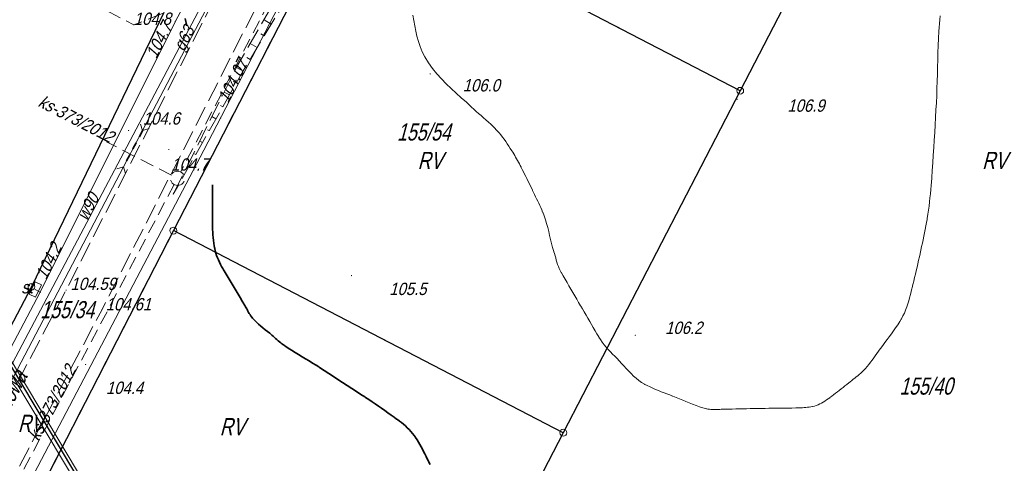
# Model space of a CAD drawing. Extents: x 6530721 to 6531385, y 5978377 to 5979143.
# Tile 139 of 146: x 6531111 to 6531183, y 5978715 to 5978747. Entities that reach past the tile are written whole.
import ezdxf

# ---------------------------------------------------------------- set-up
doc = ezdxf.new("R2010")
doc.units = 0
for name, pattern in [('AB_rokocin 2014-08-13 AC2004$0$1.0_0.5', [1.5, 1, -0.5]), ('AB_rokocin 2014-08-13 AC2004$0$1.5_0.5', [2, 1.5, -0.5]), ('AB_rokocin 2014-08-13 AC2004$0$823-500', [1.75, 1.25, -0.5]), ('AB_rokocin 2014-08-13 AC2004$0$ib05_500', [1, 0.5, -0.5]), ('AB_rokocin 2014-08-13 AC2004$0$l217_500', [2, 1.5, -0.5]), ('AB_rokocin 2014-08-13 AC2004$0$l219_500', [0])]:
    doc.linetypes.add(name, pattern=pattern)
for name, color, linetype, lineweight in [('AB-wymiarowa', 7, 'Continuous', 30), ('AB_rokocin 2014-08-13 AC2004$0$!arkusz4', 7, 'Continuous', 18), ('AB_rokocin 2014-08-13 AC2004$0$202-Punkt graniczny stabilizowany trwale', 7, 'Continuous', 18), ('AB_rokocin 2014-08-13 AC2004$0$209-Opis konturu klasyfikacyjnego', 7, 'Continuous', 18), ('AB_rokocin 2014-08-13 AC2004$0$211-Nr działki', 7, 'Continuous', 18), ('AB_rokocin 2014-08-13 AC2004$0$217-Granica konturu klasyfikcyjnego', 7, 'Continuous', 18), ('AB_rokocin 2014-08-13 AC2004$0$219-Linia granicy', 7, 'Continuous', 18), ('AB_rokocin 2014-08-13 AC2004$0$625-Punkt rzędnej przewodu-SEPOD', 7, 'Continuous', 18), ('AB_rokocin 2014-08-13 AC2004$0$625-Punkt rzędnej przewodu-SEPOD-Atr2', 7, 'Continuous', 18), ('AB_rokocin 2014-08-13 AC2004$0$811-Warstwica ciągła linia', 7, 'Continuous', 18), ('AB_rokocin 2014-08-13 AC2004$0$814-Warstwica pogrubiona linia', 7, 'Continuous', 18), ('AB_rokocin 2014-08-13 AC2004$0$820-Skarpa nieumocniona', 7, 'Continuous', 18), ('AB_rokocin 2014-08-13 AC2004$0$824-Podnóże skarpy nieumocninej', 7, 'Continuous', 18), ('AB_rokocin 2014-08-13 AC2004$0$994-Nazwa ulicy', 7, 'Continuous', 18), ('AB_rokocin 2014-08-13 AC2004$0$jezdnia (powierzchnia)', 7, 'Continuous', 18), ('AB_rokocin 2014-08-13 AC2004$0$przepust (linia)', 7, 'Continuous', 18), ('AB_rokocin 2014-08-13 AC2004$0$przepust (linia) - symbol', 7, 'Continuous', 18), ('AB_rokocin 2014-08-13 AC2004$0$przewód elektroenergetyczny (linia)-SEPOD', 7, 'Continuous', 18), ('AB_rokocin 2014-08-13 AC2004$0$przewód gazowy (linia)-SG', 7, 'Continuous', 18), ('AB_rokocin 2014-08-13 AC2004$0$przewód gazowy (linia)-SG-Atr1', 7, 'Continuous', 18), ('AB_rokocin 2014-08-13 AC2004$0$przewód kanalizacyjny - projektowany (linia)-SK', 7, 'Continuous', 18), ('AB_rokocin 2014-08-13 AC2004$0$przewód kanalizacyjny - projektowany (linia)-SK-Atr1', 7, 'Continuous', 18), ('AB_rokocin 2014-08-13 AC2004$0$przewód wodociągowy (linia)-SW', 7, 'Continuous', 18), ('AB_rokocin 2014-08-13 AC2004$0$przewód wodociągowy (linia)-SW-Atr1', 7, 'Continuous', 18), ('AB_rokocin 2014-08-13 AC2004$0$punkt wysokościowy naturalny', 7, 'Continuous', 18), ('AB_rokocin 2014-08-13 AC2004$0$punkt wysokościowy naturalny-Atr2', 7, 'Continuous', 18), ('AB_rokocin 2014-08-13 AC2004$0$punkt wysokościowy sztuczny', 7, 'Continuous', 18), ('AB_rokocin 2014-08-13 AC2004$0$punkt wysokościowy sztuczny-Atr2', 7, 'Continuous', 18), ('AB_rokocin 2014-08-13 AC2004$0$szafa sterownicza (punkt)-SE', 7, 'Continuous', 18), ('AB_rokocin 2014-08-13 AC2004$0$szafa sterownicza (punkt)-SE-Atr17', 7, 'Continuous', 18)]:
    doc.layers.add(name, color=color, linetype=linetype, lineweight=lineweight)
doc.styles.add('AB_rokocin 2014-08-13 AC2004$0$Standard', font='txt')

# ---------------------------------------------------------------- blocks, each defined once
blk = doc.blocks.new('AB_rokocin 2014-08-13 AC2004$0$US19')
at = {"color": 0, "linetype": 'Continuous', "lineweight": 13}
for p, q in [((-0.5, -0.25), (-0.5, 0.25)), ((-0.5, 0.25), (0.5, 0.25)), ((0.5, -0.25), (0.5, 0.25)), ((-0.5, -0.25), (0.5, -0.25))]:
    blk.add_line(p, q, dxfattribs=at)
blk = doc.blocks.new('AB_rokocin 2014-08-13 AC2004$0$621')
at = {"linetype": 'Continuous', "lineweight": 0}
h = blk.add_hatch(color=0, dxfattribs=at)
edge = h.paths.add_edge_path()
edge.add_arc((0, 0), 0.05, 0, 360)
blk = doc.blocks.new('AB_rokocin 2014-08-13 AC2004$0$PW02')
at = {"linetype": 'Continuous', "lineweight": 13}
h = blk.add_hatch(color=0, dxfattribs=at)
edge = h.paths.add_edge_path()
edge.add_arc((0, 0), 0.045, 0, 360)
blk = doc.blocks.new('AB_rokocin 2014-08-13 AC2004$0$PW01')
at = {"linetype": 'Continuous', "lineweight": 13}
h = blk.add_hatch(color=0, dxfattribs=at)
edge = h.paths.add_edge_path()
edge.add_arc((0, 0), 0.045, 0, 360)
blk = doc.blocks.new('AB_rokocin 2014-08-13 AC2004$0$IB05')
at = {"color": 0, "linetype": 'Continuous', "lineweight": 13}
for q in [(0.354, 0.354), (0.354, -0.354)]:
    blk.add_line((0, 0), q, dxfattribs=at)
blk = doc.blocks.new('AB_rokocin 2014-08-13 AC2004$0$202')
at = {"color": 0, "linetype": 'Continuous', "lineweight": 0}
blk.add_circle((0, 0), 0.25, dxfattribs=at)
blk = doc.blocks.new('AB_rokocin 2014-08-13 AC2004')
at = {"layer": 'AB_rokocin 2014-08-13 AC2004$0$!arkusz4', "color": 7, "linetype": 'Continuous', "lineweight": 0}
blk.add_lwpolyline([(6531015.946, 5978502.881), (6530759.65, 5978931.7), (6530925.765, 5979030.983), (6531182.061, 5978602.165)], close=True, dxfattribs=at)
blk.add_lwpolyline([(6530759.65, 5978931.7), (6530925.765, 5979030.983), (6531182.061, 5978602.165), (6531016.032, 5978503.224), (6530759.65, 5978931.7)], dxfattribs=at)
blk.add_lwpolyline([(6530759.65, 5978931.7), (6530925.765, 5979030.983), (6531182.061, 5978602.165), (6531016.032, 5978503.224), (6530759.65, 5978931.7)], dxfattribs=at)
at = {"layer": 'AB_rokocin 2014-08-13 AC2004$0$!arkusz4', "color": 7, "linetype": 'Continuous', "lineweight": 30}
blk.add_lwpolyline([(6531016.032, 5978503.224), (6530759.993, 5978931.613), (6530925.679, 5979030.64), (6531181.745, 5978602.254)], close=True, dxfattribs=at)
at = {"layer": 'AB_rokocin 2014-08-13 AC2004$0$!arkusz4', "color": 7, "linetype": 'Continuous', "lineweight": 18}
blk.add_lwpolyline([(6531016.118, 5978503.567), (6530760.336, 5978931.527), (6530925.593, 5979030.297), (6531181.375, 5978602.338)], close=True, dxfattribs=at)
at = {"layer": 'AB_rokocin 2014-08-13 AC2004$0$217-Granica konturu klasyfikcyjnego', "color": 3, "linetype": 'AB_rokocin 2014-08-13 AC2004$0$l217_500', "lineweight": 18, "flags": 128}
for points in [[(6531163.3, 5978742.26), (6531177.42, 5978769.56)], [(6531163.3, 5978742.26), (6531177.42, 5978769.56)], [(6531121.94, 5978732.05), (6531134.81, 5978757.06)], [(6531121.94, 5978732.05), (6531134.81, 5978757.06)], [(6531134.81, 5978757.06), (6531163.3, 5978742.26)], [(6531134.81, 5978757.06), (6531163.3, 5978742.26)], [(6531111.58, 5978727.95), (6531121.24, 5978747.97)], [(6531111.58, 5978727.95), (6531121.24, 5978747.97)], [(6531150.39, 5978717.3), (6531163.3, 5978742.26)], [(6531150.39, 5978717.3), (6531163.3, 5978742.26)], [(6531107.21, 5978703.41), (6531121.94, 5978732.05)], [(6531107.21, 5978703.41), (6531121.94, 5978732.05)], [(6531121.94, 5978732.05), (6531150.39, 5978717.3)], [(6531121.94, 5978732.05), (6531150.39, 5978717.3)], [(6531109.74, 5978724.41), (6531111.58, 5978727.95)], [(6531109.74, 5978724.41), (6531111.58, 5978727.95)], [(6531143.74, 5978704.46), (6531150.39, 5978717.3)]]:
    blk.add_lwpolyline(points, dxfattribs=at)
at = {"layer": 'AB_rokocin 2014-08-13 AC2004$0$219-Linia granicy', "color": 92, "linetype": 'AB_rokocin 2014-08-13 AC2004$0$l219_500', "lineweight": 30, "flags": 128}
for points in [[(6531177.42, 5978769.56), (6531163.3, 5978742.26)], [(6531177.42, 5978769.56), (6531163.3, 5978742.26)], [(6531134.81, 5978757.06), (6531121.94, 5978732.05)], [(6531134.81, 5978757.06), (6531121.94, 5978732.05)], [(6531163.3, 5978742.26), (6531134.81, 5978757.06)], [(6531163.3, 5978742.26), (6531134.81, 5978757.06)], [(6531121.24, 5978747.97), (6531111.58, 5978727.95)], [(6531121.24, 5978747.97), (6531111.58, 5978727.95)], [(6531163.3, 5978742.26), (6531150.39, 5978717.3)], [(6531163.3, 5978742.26), (6531150.39, 5978717.3)], [(6531121.94, 5978732.05), (6531107.21, 5978703.41)], [(6531121.94, 5978732.05), (6531107.21, 5978703.41)], [(6531150.39, 5978717.3), (6531121.94, 5978732.05)], [(6531150.39, 5978717.3), (6531121.94, 5978732.05)], [(6531111.58, 5978727.95), (6531109.74, 5978724.41)], [(6531111.58, 5978727.95), (6531109.74, 5978724.41)], [(6531150.39, 5978717.3), (6531139.51, 5978696.28)]]:
    blk.add_lwpolyline(points, dxfattribs=at)
at = {"layer": 'AB_rokocin 2014-08-13 AC2004$0$811-Warstwica ciągła linia', "color": 32, "linetype": 'Continuous', "lineweight": 13, "flags": 128}
blk.add_lwpolyline([(6531177.901, 5978747.724), (6531177.869, 5978747.444), (6531177.842, 5978747.163), (6531177.819, 5978746.882), (6531177.8, 5978746.6), (6531177.772, 5978746.079), (6531177.75, 5978745.558), (6531177.731, 5978745.037), (6531177.715, 5978744.516), (6531177.701, 5978743.995), (6531177.687, 5978743.474), (6531177.672, 5978742.953), (6531177.655, 5978742.432), (6531177.635, 5978741.911), (6531177.61, 5978741.39), (6531177.582, 5978740.869), (6531177.552, 5978740.317), (6531177.521, 5978739.765), (6531177.489, 5978739.213), (6531177.456, 5978738.661), (6531177.422, 5978738.109), (6531177.387, 5978737.557), (6531177.35, 5978737.005), (6531177.312, 5978736.453), (6531177.272, 5978735.902), (6531177.27, 5978735.87), (6531177.23, 5978735.35), (6531177.204, 5978735.048), (6531177.176, 5978734.747), (6531177.145, 5978734.445), (6531177.111, 5978734.144), (6531177.075, 5978733.844), (6531177.035, 5978733.543), (6531176.992, 5978733.243), (6531176.944, 5978732.943), (6531176.93, 5978732.86), (6531176.892, 5978732.644), (6531176.846, 5978732.392), (6531176.798, 5978732.141), (6531176.748, 5978731.889), (6531176.697, 5978731.639), (6531176.644, 5978731.388), (6531176.591, 5978731.138), (6531176.537, 5978730.888), (6531176.482, 5978730.637), (6531176.428, 5978730.387), (6531176.42, 5978730.35), (6531176.373, 5978730.137), (6531176.317, 5978729.884), (6531176.26, 5978729.631), (6531176.202, 5978729.379), (6531176.143, 5978729.127), (6531176.083, 5978728.876), (6531176.023, 5978728.624), (6531175.962, 5978728.372), (6531175.901, 5978728.121), (6531175.84, 5978727.869), (6531175.83, 5978727.83), (6531175.778, 5978727.617), (6531175.72, 5978727.387), (6531175.66, 5978727.158), (6531175.597, 5978726.93), (6531175.528, 5978726.703), (6531175.452, 5978726.479), (6531175.369, 5978726.257), (6531175.277, 5978726.039), (6531175.174, 5978725.825), (6531175.059, 5978725.616), (6531175.05, 5978725.6), (6531174.935, 5978725.411), (6531174.791, 5978725.184), (6531174.642, 5978724.962), (6531174.49, 5978724.743), (6531174.335, 5978724.526), (6531174.178, 5978724.312), (6531174.019, 5978724.099), (6531173.859, 5978723.886), (6531173.699, 5978723.673), (6531173.539, 5978723.459), (6531173.51, 5978723.42), (6531173.381, 5978723.243), (6531173.266, 5978723.083), (6531173.152, 5978722.922), (6531173.038, 5978722.762), (6531172.923, 5978722.603), (6531172.805, 5978722.445), (6531172.685, 5978722.29), (6531172.56, 5978722.137), (6531172.43, 5978721.989), (6531172.31, 5978721.86), (6531172.295, 5978721.844), (6531172.194, 5978721.745), (6531172.09, 5978721.648), (6531171.984, 5978721.555), (6531171.876, 5978721.464), (6531171.767, 5978721.375), (6531171.656, 5978721.287), (6531171.546, 5978721.2), (6531171.434, 5978721.113), (6531171.323, 5978721.025), (6531171.23, 5978720.95), (6531171.213, 5978720.936), (6531171.077, 5978720.826), (6531170.94, 5978720.717), (6531170.803, 5978720.608), (6531170.666, 5978720.499), (6531170.529, 5978720.391), (6531170.391, 5978720.284), (6531170.252, 5978720.176), (6531170.113, 5978720.07), (6531169.973, 5978719.963), (6531169.85, 5978719.87), (6531169.833, 5978719.857), (6531169.718, 5978719.773), (6531169.602, 5978719.69), (6531169.483, 5978719.611), (6531169.362, 5978719.536), (6531169.239, 5978719.465), (6531169.113, 5978719.4), (6531168.984, 5978719.342), (6531168.852, 5978719.291), (6531168.717, 5978719.249), (6531168.6, 5978719.22), (6531168.579, 5978719.215), (6531168.457, 5978719.192), (6531168.335, 5978719.173), (6531168.214, 5978719.157), (6531168.092, 5978719.144), (6531167.97, 5978719.133), (6531167.848, 5978719.125), (6531167.725, 5978719.119), (6531167.603, 5978719.115), (6531167.481, 5978719.112), (6531167.38, 5978719.11), (6531167.358, 5978719.11), (6531167.077, 5978719.105), (6531166.796, 5978719.102), (6531166.515, 5978719.098), (6531166.234, 5978719.094), (6531165.953, 5978719.091), (6531165.672, 5978719.087), (6531165.391, 5978719.083), (6531165.11, 5978719.079), (6531164.829, 5978719.075), (6531164.57, 5978719.07), (6531164.548, 5978719.07), (6531164.285, 5978719.064), (6531164.022, 5978719.059), (6531163.759, 5978719.053), (6531163.496, 5978719.047), (6531163.233, 5978719.04), (6531162.97, 5978719.034), (6531162.707, 5978719.027), (6531162.444, 5978719.021), (6531162.181, 5978719.015), (6531161.94, 5978719.01), (6531161.918, 5978719.01), (6531161.81, 5978719.006), (6531161.702, 5978719.003), (6531161.594, 5978718.999), (6531161.486, 5978718.997), (6531161.378, 5978718.996), (6531161.27, 5978718.999), (6531161.162, 5978719.005), (6531161.054, 5978719.016), (6531160.946, 5978719.032), (6531160.86, 5978719.05), (6531160.838, 5978719.055), (6531160.579, 5978719.122), (6531160.325, 5978719.198), (6531160.075, 5978719.283), (6531159.828, 5978719.375), (6531159.584, 5978719.472), (6531159.341, 5978719.572), (6531159.1, 5978719.675), (6531158.858, 5978719.778), (6531158.615, 5978719.879), (6531158.39, 5978719.97), (6531158.37, 5978719.978), (6531158.162, 5978720.059), (6531157.955, 5978720.138), (6531157.747, 5978720.217), (6531157.54, 5978720.296), (6531157.334, 5978720.377), (6531157.129, 5978720.461), (6531156.924, 5978720.548), (6531156.721, 5978720.64), (6531156.52, 5978720.737), (6531156.34, 5978720.83), (6531156.321, 5978720.84), (6531156.104, 5978720.97), (6531155.898, 5978721.115), (6531155.703, 5978721.272), (6531155.516, 5978721.439), (6531155.336, 5978721.615), (6531155.16, 5978721.797), (6531154.988, 5978721.983), (6531154.818, 5978722.171), (6531154.647, 5978722.36), (6531154.49, 5978722.53), (6531154.475, 5978722.546), (6531154.315, 5978722.713), (6531154.153, 5978722.879), (6531153.991, 5978723.045), (6531153.83, 5978723.211), (6531153.672, 5978723.379), (6531153.519, 5978723.55), (6531153.371, 5978723.726), (6531153.231, 5978723.906), (6531153.1, 5978724.094), (6531152.99, 5978724.27), (6531152.979, 5978724.289), (6531152.846, 5978724.517), (6531152.713, 5978724.745), (6531152.58, 5978724.973), (6531152.447, 5978725.201), (6531152.314, 5978725.429), (6531152.181, 5978725.657), (6531152.048, 5978725.885), (6531151.915, 5978726.113), (6531151.782, 5978726.341), (6531151.66, 5978726.55), (6531151.649, 5978726.569), (6531151.508, 5978726.811), (6531151.367, 5978727.053), (6531151.226, 5978727.294), (6531151.085, 5978727.536), (6531150.944, 5978727.778), (6531150.803, 5978728.02), (6531150.662, 5978728.262), (6531150.521, 5978728.504), (6531150.38, 5978728.746), (6531150.25, 5978728.97), (6531150.239, 5978728.989), (6531150.163, 5978729.133), (6531150.095, 5978729.281), (6531150.034, 5978729.432), (6531149.978, 5978729.587), (6531149.928, 5978729.743), (6531149.88, 5978729.9), (6531149.834, 5978730.058), (6531149.788, 5978730.216), (6531149.742, 5978730.374), (6531149.7, 5978730.51), (6531149.694, 5978730.531), (6531149.609, 5978730.818), (6531149.532, 5978731.107), (6531149.46, 5978731.399), (6531149.391, 5978731.691), (6531149.322, 5978731.982), (6531149.25, 5978732.273), (6531149.173, 5978732.562), (6531149.087, 5978732.849), (6531148.991, 5978733.132), (6531148.89, 5978733.39), (6531148.882, 5978733.41), (6531148.812, 5978733.571), (6531148.742, 5978733.732), (6531148.669, 5978733.892), (6531148.596, 5978734.051), (6531148.521, 5978734.21), (6531148.446, 5978734.368), (6531148.37, 5978734.526), (6531148.294, 5978734.684), (6531148.217, 5978734.842), (6531148.15, 5978734.98), (6531148.141, 5978734.999), (6531148.058, 5978735.169), (6531147.976, 5978735.338), (6531147.894, 5978735.508), (6531147.811, 5978735.677), (6531147.729, 5978735.846), (6531147.646, 5978736.015), (6531147.562, 5978736.184), (6531147.479, 5978736.352), (6531147.395, 5978736.521), (6531147.32, 5978736.67), (6531147.31, 5978736.689), (6531147.247, 5978736.812), (6531147.183, 5978736.934), (6531147.117, 5978737.055), (6531147.05, 5978737.175), (6531146.982, 5978737.295), (6531146.912, 5978737.414), (6531146.842, 5978737.533), (6531146.772, 5978737.652), (6531146.7, 5978737.77), (6531146.64, 5978737.87), (6531146.629, 5978737.889), (6531146.523, 5978738.059), (6531146.415, 5978738.227), (6531146.305, 5978738.393), (6531146.191, 5978738.557), (6531146.074, 5978738.718), (6531145.954, 5978738.878), (6531145.83, 5978739.034), (6531145.702, 5978739.188), (6531145.571, 5978739.338), (6531145.45, 5978739.47), (6531145.435, 5978739.486), (6531145.269, 5978739.656), (6531145.099, 5978739.82), (6531144.925, 5978739.98), (6531144.748, 5978740.136), (6531144.57, 5978740.291), (6531144.39, 5978740.445), (6531144.211, 5978740.599), (6531144.033, 5978740.754), (6531143.857, 5978740.913), (6531143.7, 5978741.06), (6531143.684, 5978741.075), (6531143.317, 5978741.418), (6531142.946, 5978741.755), (6531142.574, 5978742.09), (6531142.205, 5978742.429), (6531141.844, 5978742.774), (6531141.494, 5978743.13), (6531141.158, 5978743.501), (6531140.841, 5978743.892), (6531140.547, 5978744.307), (6531140.29, 5978744.73), (6531140.279, 5978744.75), (6531140.097, 5978745.113), (6531139.944, 5978745.482), (6531139.817, 5978745.857), (6531139.712, 5978746.236), (6531139.623, 5978746.619), (6531139.548, 5978747.006), (6531139.482, 5978747.394), (6531139.421, 5978747.783)], dxfattribs=at)
at = {"layer": 'AB_rokocin 2014-08-13 AC2004$0$814-Warstwica pogrubiona linia', "color": 32, "linetype": 'Continuous', "lineweight": 35, "flags": 128}
for points in [[(6531122.797, 5978747.545), (6531122.92, 5978746.99)], [(6531124.79, 5978735.39), (6531124.788, 5978735.13), (6531124.787, 5978734.87), (6531124.786, 5978734.61), (6531124.786, 5978734.35), (6531124.786, 5978734.09), (6531124.787, 5978733.83), (6531124.788, 5978733.57), (6531124.788, 5978733.31), (6531124.789, 5978733.05), (6531124.79, 5978732.79), (6531124.792, 5978732.53), (6531124.796, 5978732.332), (6531124.803, 5978732.133), (6531124.812, 5978731.935), (6531124.825, 5978731.737), (6531124.841, 5978731.539), (6531124.862, 5978731.342), (6531124.887, 5978731.144), (6531124.916, 5978730.946), (6531124.94, 5978730.81), (6531124.952, 5978730.749), (6531124.991, 5978730.576), (6531125.038, 5978730.406), (6531125.093, 5978730.238), (6531125.155, 5978730.073), (6531125.223, 5978729.91), (6531125.296, 5978729.749), (6531125.374, 5978729.59), (6531125.457, 5978729.434), (6531125.542, 5978729.279), (6531125.6, 5978729.18), (6531125.631, 5978729.127), (6531125.777, 5978728.88), (6531125.924, 5978728.633), (6531126.071, 5978728.387), (6531126.219, 5978728.141), (6531126.366, 5978727.896), (6531126.514, 5978727.65), (6531126.662, 5978727.405), (6531126.809, 5978727.159), (6531126.955, 5978726.914), (6531127.07, 5978726.72), (6531127.101, 5978726.667), (6531127.148, 5978726.584), (6531127.195, 5978726.5), (6531127.241, 5978726.416), (6531127.287, 5978726.332), (6531127.334, 5978726.249), (6531127.381, 5978726.165), (6531127.429, 5978726.082), (6531127.479, 5978726), (6531127.531, 5978725.919), (6531127.55, 5978725.89), (6531127.585, 5978725.839), (6531127.712, 5978725.672), (6531127.85, 5978725.516), (6531127.997, 5978725.367), (6531128.151, 5978725.225), (6531128.311, 5978725.088), (6531128.474, 5978724.954), (6531128.639, 5978724.822), (6531128.804, 5978724.69), (6531128.967, 5978724.556), (6531129.08, 5978724.46), (6531129.126, 5978724.419), (6531129.217, 5978724.339), (6531129.308, 5978724.257), (6531129.398, 5978724.176), (6531129.489, 5978724.095), (6531129.58, 5978724.015), (6531129.673, 5978723.937), (6531129.767, 5978723.86), (6531129.863, 5978723.786), (6531129.961, 5978723.714), (6531130.01, 5978723.68), (6531130.061, 5978723.645), (6531130.311, 5978723.48), (6531130.563, 5978723.319), (6531130.817, 5978723.161), (6531131.073, 5978723.005), (6531131.329, 5978722.851), (6531131.585, 5978722.697), (6531131.841, 5978722.542), (6531132.096, 5978722.386), (6531132.35, 5978722.228), (6531132.55, 5978722.1), (6531132.602, 5978722.067), (6531132.938, 5978721.849), (6531133.275, 5978721.631), (6531133.611, 5978721.412), (6531133.947, 5978721.193), (6531134.283, 5978720.975), (6531134.619, 5978720.755), (6531134.955, 5978720.536), (6531135.29, 5978720.316), (6531135.626, 5978720.096), (6531135.91, 5978719.91), (6531135.961, 5978719.876), (6531136.197, 5978719.72), (6531136.431, 5978719.563), (6531136.664, 5978719.404), (6531136.896, 5978719.244), (6531137.128, 5978719.082), (6531137.359, 5978718.92), (6531137.589, 5978718.757), (6531137.82, 5978718.593), (6531138.05, 5978718.429), (6531138.23, 5978718.3), (6531138.28, 5978718.264), (6531138.431, 5978718.152), (6531138.58, 5978718.037), (6531138.726, 5978717.918), (6531138.869, 5978717.795), (6531139.007, 5978717.668), (6531139.14, 5978717.535), (6531139.268, 5978717.397), (6531139.391, 5978717.254), (6531139.506, 5978717.104), (6531139.58, 5978717), (6531139.615, 5978716.948), (6531139.722, 5978716.782), (6531139.825, 5978716.614), (6531139.923, 5978716.444), (6531140.017, 5978716.273), (6531140.109, 5978716.101), (6531140.198, 5978715.927), (6531140.286, 5978715.752), (6531140.373, 5978715.577), (6531140.46, 5978715.401), (6531140.52, 5978715.28), (6531140.548, 5978715.225), (6531140.607, 5978715.107), (6531140.667, 5978714.989)]]:
    blk.add_lwpolyline(points, dxfattribs=at)
at = {"layer": 'AB_rokocin 2014-08-13 AC2004$0$820-Skarpa nieumocniona', "color": 252, "linetype": 'Continuous', "lineweight": 18}
for p, q in [((6531129.08, 5978747.12), (6531128.55, 5978747.44)), ((6531128.05, 5978745.41), (6531127.55, 5978745.71)), ((6531128.56, 5978746.27), (6531128.31, 5978746.42)), ((6531127.53, 5978744.55), (6531127.29, 5978744.7)), ((6531127.02, 5978743.7), (6531126.54, 5978743.96)), ((6531126.52, 5978742.83), (6531126.31, 5978742.95)), ((6531126.03, 5978741.96), (6531125.65, 5978742.17)), ((6531125.54, 5978741.09), (6531125.37, 5978741.18)), ((6531125.04, 5978740.22), (6531124.75, 5978740.38)), ((6531124.55, 5978739.35), (6531124.43, 5978739.42)), ((6531124.06, 5978738.48), (6531123.86, 5978738.59)), ((6531123.57, 5978737.61), (6531123.49, 5978737.65)), ((6531123.07, 5978736.74), (6531122.97, 5978736.8)), ((6531122.58, 5978735.87), (6531122.55, 5978735.88)), ((6531122.09, 5978735), (6531122.07, 5978735))]:
    blk.add_line(p, q, dxfattribs=at)
at = {"layer": 'AB_rokocin 2014-08-13 AC2004$0$824-Podnóże skarpy nieumocninej', "color": 252, "linetype": 'AB_rokocin 2014-08-13 AC2004$0$823-500', "lineweight": 18, "flags": 128}
blk.add_lwpolyline([(6531121.26, 5978747.95), (6531119.05, 5978747.07), (6531094.37, 5978760.06), (6531086.7, 5978765.77)], dxfattribs=at)
at = {"layer": 'AB_rokocin 2014-08-13 AC2004$0$jezdnia (powierzchnia)', "color": 252, "linetype": 'AB_rokocin 2014-08-13 AC2004$0$1.5_0.5', "lineweight": 18, "flags": 128}
for points in [[(6531146.59, 5978785.03), (6531147.35, 5978784.12), (6531143.88, 5978776.44), (6531140.58, 5978768.42), (6531135.83, 5978759.76), (6531131.67, 5978751.42), (6531127.03, 5978743.72), (6531121.93, 5978734.72)], [(6531121.93, 5978734.72), (6531126.55, 5978743.98), (6531130.89, 5978751.51), (6531134.54, 5978760.29), (6531139.07, 5978768.84), (6531142.79, 5978777.1), (6531146.59, 5978785.03)], [(6531085.74, 5978673), (6531097.44, 5978696.06), (6531114.11, 5978727.71), (6531132.41, 5978763.64)], [(6531135.17, 5978762.45), (6531116.73, 5978726.3), (6531100.11, 5978694.72), (6531088.02, 5978670.96)]]:
    blk.add_lwpolyline(points, dxfattribs=at)
at = {"layer": 'AB_rokocin 2014-08-13 AC2004$0$przepust (linia)', "color": 7, "linetype": 'AB_rokocin 2014-08-13 AC2004$0$ib05_500', "lineweight": 35, "flags": 128}
blk.add_lwpolyline([(6531119.69, 5978739.35), (6531118.29, 5978736.7)], dxfattribs=at)
at = {"layer": 'AB_rokocin 2014-08-13 AC2004$0$przewód elektroenergetyczny (linia)-SEPOD', "color": 1, "linetype": 'Continuous', "lineweight": 18, "flags": 128}
for points in [[(6531016.57, 5978774.92), (6530999.78, 5978752.35), (6531009.61, 5978738.01), (6531012.53, 5978734.1), (6531018.44, 5978725.66), (6531033.46, 5978703.79), (6531047.58, 5978687.83), (6531071.83, 5978661.18), (6531077.69, 5978661.73), (6531081.66, 5978668.68), (6531091.97, 5978688.52), (6531101.98, 5978708.16), (6531112.22, 5978727.55), (6531122.08, 5978747.33), (6531132, 5978765.74), (6531132.11, 5978766.31), (6531132.42, 5978767.25), (6531132.14, 5978777.68), (6531136.89, 5978786.86), (6531137.71, 5978789.05)], [(6531137.71, 5978789.05), (6531137.65, 5978788.58), (6531140.19, 5978787.25), (6531147.51, 5978782.89), (6531124.17, 5978737.93), (6531098.63, 5978689.29), (6531077.41, 5978650.33), (6531069.84, 5978641.41), (6531065.42, 5978647.56), (6531065.19, 5978647.34), (6531064.97, 5978647.18)], [(6531132.11, 5978766.31), (6531132, 5978765.74), (6531122.08, 5978747.33), (6531112.22, 5978727.55)], [(6531112.22, 5978727.55), (6531111.86, 5978727.75)], [(6531091.97, 5978688.52), (6531101.98, 5978708.16), (6531112.22, 5978727.55)]]:
    blk.add_lwpolyline(points, dxfattribs=at)
at = {"layer": 'AB_rokocin 2014-08-13 AC2004$0$przewód gazowy (linia)-SG', "color": 40, "linetype": 'Continuous', "lineweight": 18, "flags": 128}
blk.add_lwpolyline([(6531074.82, 5978660.4), (6531075.21, 5978660.61), (6531077.82, 5978660.65), (6531078.57, 5978661.95), (6531080.06, 5978664.55), (6531084.96, 5978673.09), (6531118.29, 5978736.7), (6531119.69, 5978739.35), (6531126.64, 5978752.64), (6531128.03, 5978755.3), (6531132.67, 5978764.15)], dxfattribs=at)
at = {"layer": 'AB_rokocin 2014-08-13 AC2004$0$przewód kanalizacyjny - projektowany (linia)-SK', "color": 32, "linetype": 'AB_rokocin 2014-08-13 AC2004$0$1.0_0.5', "lineweight": 18, "flags": 128}
for points in [[(6531144.84, 5978779.3), (6531122.46, 5978736.31)], [(6531121.79, 5978736.1), (6531117.06, 5978738.54)], [(6531122, 5978735.42), (6531106.93, 5978706.88)]]:
    blk.add_lwpolyline(points, dxfattribs=at)
blk.add_lwpolyline([(6531122.55, 5978735.45), (6531122.46, 5978735.39), (6531122.35, 5978735.36), (6531122.24, 5978735.35), (6531122.14, 5978735.36), (6531122.03, 5978735.39), (6531121.94, 5978735.45), (6531121.85, 5978735.52), (6531121.79, 5978735.61), (6531121.74, 5978735.7), (6531121.72, 5978735.81), (6531121.72, 5978735.92), (6531121.74, 5978736.03), (6531121.79, 5978736.13), (6531121.85, 5978736.22), (6531121.93, 5978736.29), (6531122.02, 5978736.35), (6531122.13, 5978736.38), (6531122.24, 5978736.39), (6531122.34, 5978736.38), (6531122.45, 5978736.35), (6531122.54, 5978736.29), (6531122.63, 5978736.22), (6531122.69, 5978736.13), (6531122.74, 5978736.04), (6531122.76, 5978735.93), (6531122.76, 5978735.82), (6531122.74, 5978735.71), (6531122.69, 5978735.61), (6531122.63, 5978735.52)], close=True, dxfattribs=at)
at = {"layer": 'AB_rokocin 2014-08-13 AC2004$0$przewód wodociągowy (linia)-SW', "color": 5, "linetype": 'Continuous', "lineweight": 18, "flags": 128}
blk.add_lwpolyline([(6531076.03, 5978657.73), (6531076.43, 5978658.54), (6531131.6, 5978762.92), (6531133.5, 5978766.97), (6531133.61, 5978768.47), (6531133.34, 5978768.58)], dxfattribs=at)
at = {"layer": 'AB_rokocin 2014-08-13 AC2004$0$202-Punkt graniczny stabilizowany trwale', "color": 7, "linetype": 'Continuous', "lineweight": 18}
for p in [(6531163.3, 5978742.26), (6531121.94, 5978732.05), (6531150.39, 5978717.3)]:
    blk.add_blockref('AB_rokocin 2014-08-13 AC2004$0$202', p, dxfattribs=at)
at = {"layer": 'AB_rokocin 2014-08-13 AC2004$0$202-Punkt graniczny stabilizowany trwale', "color": 7, "linetype": 'Continuous', "lineweight": 18, "rotation": 171.887}
blk.add_blockref('AB_rokocin 2014-08-13 AC2004$0$202', (6531111.58, 5978727.95), dxfattribs=at)
at = {"layer": 'AB_rokocin 2014-08-13 AC2004$0$625-Punkt rzędnej przewodu-SEPOD', "color": 1, "linetype": 'Continuous', "lineweight": 18}
for p in [(6531122.08, 5978747.33), (6531125.39, 5978740.28), (6531112.22, 5978727.55)]:
    blk.add_blockref('AB_rokocin 2014-08-13 AC2004$0$621', p, dxfattribs=at)
at = {"layer": 'AB_rokocin 2014-08-13 AC2004$0$przepust (linia) - symbol', "color": 7, "linetype": 'Continuous', "lineweight": 35}
for p, rotation in [((6531119.69, 5978739.35), 62.15199999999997), ((6531118.29, 5978736.7), 242.1519999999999)]:
    blk.add_blockref('AB_rokocin 2014-08-13 AC2004$0$IB05', p, dxfattribs=dict(at, rotation=rotation))
at = {"layer": 'AB_rokocin 2014-08-13 AC2004$0$punkt wysokościowy naturalny', "color": 7, "linetype": 'Continuous', "lineweight": 13}
for p in [(6531119.05, 5978747.07), (6531140.68, 5978743.49), (6531163.07, 5978741.64), (6531118.67, 5978739.36), (6531121.6, 5978737.98), (6531134.93, 5978728.77), (6531155.64, 5978724.41), (6531115.53, 5978722.28)]:
    blk.add_blockref('AB_rokocin 2014-08-13 AC2004$0$PW01', p, dxfattribs=at)
at = {"layer": 'AB_rokocin 2014-08-13 AC2004$0$punkt wysokościowy sztuczny', "color": 7, "linetype": 'Continuous', "lineweight": 13}
for p in [(6531114.11, 5978727.71), (6531116.73, 5978726.3)]:
    blk.add_blockref('AB_rokocin 2014-08-13 AC2004$0$PW02', p, dxfattribs=at)
at = {"layer": 'AB_rokocin 2014-08-13 AC2004$0$szafa sterownicza (punkt)-SE', "color": 7, "linetype": 'Continuous', "lineweight": 18, "rotation": 244.141}
blk.add_blockref('AB_rokocin 2014-08-13 AC2004$0$US19', (6531111.86, 5978727.75), dxfattribs=at)
at = {"layer": 'AB_rokocin 2014-08-13 AC2004$0$209-Opis konturu klasyfikacyjnego', "color": 3, "linetype": 'Continuous', "lineweight": 20, "style": 'AB_rokocin 2014-08-13 AC2004$0$Standard', "oblique": 15, "width": 0.785}
for p in [(6531139.76, 5978736.55), (6531180.95, 5978736.55), (6531110.59, 5978717.36), (6531125.32, 5978717.12)]:
    blk.add_text('RV', height=1.25, dxfattribs=at).set_placement(p)
at = {"layer": 'AB_rokocin 2014-08-13 AC2004$0$211-Nr działki', "color": 92, "linetype": 'Continuous', "lineweight": 30, "style": 'AB_rokocin 2014-08-13 AC2004$0$Standard', "oblique": 15}
for s, width, p in [('155/54', 0.762, (6531138.26, 5978738.63)), ('155/34', 0.769, (6531112.22, 5978725.66)), ('155/40', 0.758, (6531174.92, 5978720.08))]:
    blk.add_text(s, height=1.25, dxfattribs=dict(at, width=width)).set_placement(p)
at = {"layer": 'AB_rokocin 2014-08-13 AC2004$0$625-Punkt rzędnej przewodu-SEPOD-Atr2', "color": 1, "linetype": 'ByBlock', "lineweight": 20, "style": 'AB_rokocin 2014-08-13 AC2004$0$Standard', "oblique": 15, "width": 0.9}
for s, rotation, p in [('104.7', 63.504, (6531120.69, 5978744.54)), ('104.07', 63.364, (6531125.93, 5978741.3)), ('104.2', 64.313, (6531112.65, 5978728.4))]:
    blk.add_text(s, height=0.9, rotation=rotation, dxfattribs=at).set_placement(p)
at = {"layer": 'AB_rokocin 2014-08-13 AC2004$0$994-Nazwa ulicy', "color": 7, "linetype": 'Continuous', "lineweight": 20, "style": 'AB_rokocin 2014-08-13 AC2004$0$Standard', "oblique": 15, "width": 0.739}
blk.add_text('Miodowa', height=1.25, rotation=62.23, dxfattribs=at).set_placement((6531109.02, 5978717.05))
at = {"layer": 'AB_rokocin 2014-08-13 AC2004$0$przewód gazowy (linia)-SG-Atr1', "color": 40, "linetype": 'ByBlock', "lineweight": 20, "style": 'AB_rokocin 2014-08-13 AC2004$0$Standard', "oblique": 15, "width": 0.9}
blk.add_text('g63', height=0.9, rotation=62.393, dxfattribs=at).set_placement((6531122.68, 5978745.08))
at = {"layer": 'AB_rokocin 2014-08-13 AC2004$0$przewód kanalizacyjny - projektowany (linia)-SK-Atr1', "color": 34, "linetype": 'ByBlock', "lineweight": 20, "style": 'AB_rokocin 2014-08-13 AC2004$0$Standard', "oblique": 15, "width": 0.9}
for rotation, p in [(332.65, (6531111.99, 5978741.17)), (62.162, (6531112.08, 5978716.63))]:
    blk.add_text('ks-373/2012', height=0.9, rotation=rotation, dxfattribs=at).set_placement(p)
at = {"layer": 'AB_rokocin 2014-08-13 AC2004$0$przewód wodociągowy (linia)-SW-Atr1', "color": 5, "linetype": 'ByBlock', "lineweight": 20, "style": 'AB_rokocin 2014-08-13 AC2004$0$Standard', "oblique": 15, "width": 0.9}
blk.add_text('w90', height=0.9, rotation=62.141, dxfattribs=at).set_placement((6531115.63, 5978732.7))
at = {"layer": 'AB_rokocin 2014-08-13 AC2004$0$punkt wysokościowy naturalny-Atr2', "color": 252, "linetype": 'ByBlock', "lineweight": 20, "style": 'AB_rokocin 2014-08-13 AC2004$0$Standard', "oblique": 15, "width": 0.9}
for s, p in [('104.8', (6531119.05, 5978747.07)), ('106.0', (6531143.05, 5978742.21)), ('106.9', (6531166.74, 5978740.73)), ('104.6', (6531119.7, 5978739.79)), ('104.7', (6531121.78, 5978736.43)), ('105.5', (6531137.69, 5978727.35)), ('106.2', (6531157.82, 5978724.51)), ('104.4', (6531117.02, 5978720.13))]:
    blk.add_text(s, height=0.9, dxfattribs=at).set_placement(p)
at = {"layer": 'AB_rokocin 2014-08-13 AC2004$0$punkt wysokościowy sztuczny-Atr2', "color": 252, "linetype": 'ByBlock', "lineweight": 20, "style": 'AB_rokocin 2014-08-13 AC2004$0$Standard', "oblique": 15, "width": 0.9}
for s, p in [('104.59', (6531114.43, 5978727.72)), ('104.61', (6531117, 5978726.23))]:
    blk.add_text(s, height=0.9, dxfattribs=at).set_placement(p)
at = {"layer": 'AB_rokocin 2014-08-13 AC2004$0$szafa sterownicza (punkt)-SE-Atr17', "color": 7, "linetype": 'ByBlock', "lineweight": 20, "style": 'AB_rokocin 2014-08-13 AC2004$0$Standard', "oblique": 15, "width": 0.9}
blk.add_text('st', height=0.9, dxfattribs=at).set_placement((6531110.84, 5978727.47))

msp = doc.modelspace()

# ---------------------------------------------------------------- block references
at = {"layer": 'AB-wymiarowa'}
msp.add_blockref('AB_rokocin 2014-08-13 AC2004', (0, 0), dxfattribs=at)

doc.saveas('drawing.dxf')
